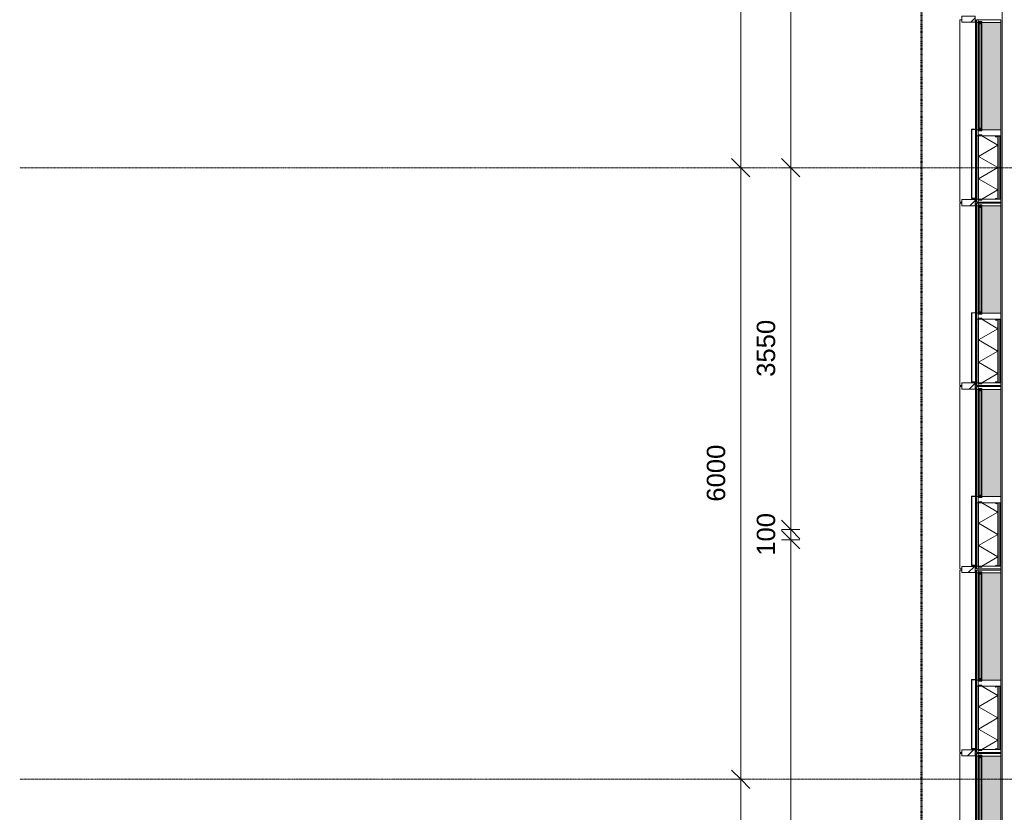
# Model space of a CAD drawing. Header units: millimetres. Extents: x -281 to 121694, y -16481 to 65128.
# Tile 38 of 256: x -281 to 9375, y 15675 to 23452. Entities that reach past the tile are written whole.
import ezdxf

# ---------------------------------------------------------------- set-up
doc = ezdxf.new("R2010")
doc.units = ezdxf.units.MM
doc.linetypes.add('Grid Line', pattern=[12, 6, -2, 2, -2])
doc.linetypes.add('NLRS_Dash-0_6mm_Space-0_6mm_cpz', pattern=[1.2, 0.6, -0.6])
for name, color, linetype, lineweight in [('A--L$01A__Algemeen', 7, 'Continuous', 5), ('A--L$07A__Stramien', 1, 'Continuous', 5), ('A--L21__Buitenwanden', 3, 'Continuous', 5), ('A--L3__Afbouw', 2, 'Continuous', 5), ('A--L82__LosseGebruikersInvent', 1, 'Continuous', 5), ('A--M$01A__Algemeen', 1, 'Continuous', 5), ('A--M$01A__Algemeen-100', 1, 'Continuous', 5)]:
    doc.layers.add(name, color=color, linetype=linetype, lineweight=lineweight)
doc.styles.add('Arial_2', font='arial.ttf', dxfattribs={"height": 180})
doc.dimstyles.new('1_8mm', dxfattribs={"dimscale": 304.8, "dimtxt": 183.646692, "dimasz": 0.590551, "dimexe": 0.295276, "dimexo": 0.0625, "dimgap": 0.328084, "dimtad": 1, "dimdec": 0, "dimzin": 0, "dimdsep": 46, "dimtxsty": 'Arial_2', "dimblk1": 'OBLIQUE', "dimblk2": 'OBLIQUE', "dimsah": 1, "dimcen": 0.09, "dimdle": 0.295276, "dimazin": 0, "dimtfac": 1, "dimtdec": 4, "dimtix": 1, "dimtmove": 0, "dimatfit": 3, "dimfxl": 0.295276, "dimfxlon": 1, "dimtvp": 1, "dimtolj": 1, "dimtzin": 0, "dimarcsym": 2})
pattern_1 = [(315, (-17157.5, 9103), (449.013, 449.013), []), (315, (-17157.5, 8944.25), (898.026, 0), []), (315, (-17157.5, 9261.75), (898.026, 0), [])]
pattern_2 = [(315, (-18957.5, 9103), (449.013, 449.013), []), (315, (-18957.5, 8944.25), (898.026, 0), []), (315, (-18957.5, 9261.75), (898.026, 0), [])]
pattern_3 = [(315, (-20757.5, 9103), (449.013, 449.013), []), (315, (-20757.5, 8944.25), (898.026, 0), []), (315, (-20757.5, 9261.75), (898.026, 0), [])]
pattern_4 = [(315, (-22557.5, 9103), (449.013, 449.013), []), (315, (-22557.5, 8944.25), (898.026, 0), []), (315, (-22557.5, 9261.75), (898.026, 0), [])]

# ---------------------------------------------------------------- blocks, each defined once
blk = doc.blocks.new('NLRS_21_GM_LB_element gevel_gen_cpz - NLRS_21_13_08_elementgevel element_gen_cpz-61903918-L_80_ 14')
at = {"layer": 'A--L$01A__Algemeen'}
h = blk.add_hatch(dxfattribs=at)
h.set_pattern_fill('FP_147', color=256, style=0, pattern_type=2)
h.set_pattern_definition(pattern_1)
h.paths.add_polyline_path([(-895, -17), (-867.5, -17), (-867.5, 0), (-895, 0)])
h.paths.add_polyline_path([(-245, 0), (-245, -17), (-185, -17), (-185, 0), (-239.8, 0)])
h.paths.add_polyline_path([(867.5, 0), (867.5, -17), (895, -17), (895, 0), (872.5, 0)])
for points in [[(-877.5, -52), (-867.5, -51.5), (-867.5, -20), (-245, -20), (-245, -52), (-235, -52), (-235, -17), (-877.5, -17)], [(-185, -237), (867.5, -237), (867.5, -52), (-185, -52)]]:
    blk.add_hatch(color=256, dxfattribs=at).paths.add_polyline_path(points)
h = blk.add_hatch(color=256, dxfattribs=at)
h.paths.add_polyline_path([(-867.5, 0), (-867.5, -17), (-245, -17), (-245, 0), (-860, 0)])
h.paths.add_polyline_path([(-185, -17), (867.5, -17), (867.5, 0), (-185, 0)])
h = blk.add_hatch(dxfattribs=at)
h.set_pattern_fill('FP_147', color=256, style=0, pattern_type=2)
h.set_pattern_definition(pattern_1)
h.paths.add_polyline_path([(-867.5, -205.8), (-867.5, -232), (-865.5, -232), (-865.5, -205.8)])
h.paths.add_polyline_path([(-866.8, -203.3), (-865.1, -204.3), (-856.3, -189.2), (-858.1, -188.2)])
h.paths.add_polyline_path([(-862.5, -237), (-250, -237), (-250, -235), (-862.5, -235)])
h.paths.add_polyline_path([(-256.2, -189.2), (-247.4, -204.3), (-245.7, -203.3), (-254.4, -188.2)])
h.paths.add_polyline_path([(-247, -232), (-245, -232), (-245, -205.8), (-247, -205.8)])
h = blk.add_hatch(dxfattribs=at)
h.set_pattern_fill('FP_146', color=256, style=0, pattern_type=2)
h.set_pattern_definition([(315, (-17157.5, 9103), (42.4264, 42.4264), []), (45, (-17157.5, 9103), (-42.4264, 42.4264), [])])
h.paths.add_polyline_path([(-254.4, -188.2), (-245, -204.3), (-245, -185.7), (-249.9, -186.3)])
for p, q in [((-867.5, 0), (-895, 0)), ((-895, 0), (-895, -17)), ((-867.5, -17), (-867.5, 0)), ((-867.5, 0), (-860, 0)), ((-857, 0), (-245, 0)), ((-185, 0), (-245, 0)), ((-245, 0), (-245, -17)), ((-185, -17), (-185, 0)), ((-185, 0), (-183, 0)), ((-180, 0), (867.5, 0)), ((895, 0), (867.5, 0)), ((867.5, 0), (867.5, -17)), ((895, -17), (895, 0)), ((-877.5, -17), (-895, -17)), ((-895, -17), (-895, -237)), ((-895, -17), (-867.5, -17)), ((-877.5, -52), (-877.5, -17)), ((-867.5, -52), (-877.5, -52)), ((-245, -17), (-867.5, -17)), ((-245, -20), (-867.5, -20)), ((-867.5, -20), (-867.5, -185.7)), ((-245, -20), (-867.5, -20)), ((-867.5, -20), (-867.5, -185.7)), ((-775.6, -210), (-867.5, -50.9)), ((-775.6, -210), (-665.9, -20)), ((-556.2, -210), (-665.9, -20)), ((-556.2, -210), (-446.6, -20)), ((-336.9, -210), (-446.6, -20)), ((-336.9, -210), (-245, -50.9)), ((-245, -17), (-190, -17)), ((-245, -185.7), (-245, -20)), ((-245, -185.7), (-245, -20)), ((-235, -52), (-245, -52)), ((-195, -17), (-235, -17)), ((-235, -17), (-235, -52)), ((-195, -52), (-195, -17)), ((-190, -52), (-195, -52)), ((-185, -237), (-185, -52)), ((867.5, -52), (867.5, -237)), ((872.5, -17), (895, -17)), ((877.5, -52), (872.5, -52)), ((895, -17), (877.5, -17)), ((877.5, -17), (877.5, -52)), ((895, -237), (895, -17)), ((-867.5, -185.7), (-867.5, -204.5)), ((-858.1, -188.2), (-866.8, -203.3)), ((-865.1, -204.3), (-856.3, -189.2)), ((-856.3, -189.2), (-858.1, -188.2)), ((-254.4, -188.2), (-256.2, -189.2)), ((-256.2, -189.2), (-247.4, -204.3)), ((-245.7, -203.3), (-254.4, -188.2)), ((-245, -204.5), (-245, -185.7)), ((-895, -237), (-867.5, -237)), ((-867.5, -204.5), (-867.5, -205.8)), ((-867.5, -204.5), (-867.5, -205.8)), ((-867.5, -205.8), (-867.5, -232)), ((-867.5, -232), (-867.5, -237)), ((-867.5, -237), (-862.5, -237)), ((-865.5, -232), (-865.5, -205.8)), ((-865.5, -210), (-247, -210)), ((-865.5, -210), (-247, -210)), ((-865.5, -222.5), (-247, -222.5)), ((-250, -235), (-862.5, -235)), ((-862.5, -237), (-250, -237)), ((-250, -237), (-245, -237)), ((-247, -205.8), (-247, -232)), ((-245, -205.8), (-245, -204.5)), ((-245, -205.8), (-245, -204.5)), ((-245, -232), (-245, -205.8)), ((-245, -237), (-245, -232)), ((-245, -237), (-185, -237)), ((867.5, -237), (-185, -237)), ((867.5, -237), (895, -237))]:
    blk.add_line(p, q, dxfattribs=at)
for centre, radius, start, end in [((-867.5, -204.5), 18.8, 60, 90), ((-245, -204.5), 18.8, 90, 120), ((-862.5, -205.8), 5, 150, 180), ((-862.5, -232), 5, 180, 270), ((-862.5, -205.8), 3, 150, 180), ((-862.5, -232), 3, 180, 270), ((-862.5, -232), 3, 180, 270), ((-250, -232), 3, 270, 360), ((-250, -232), 3, 270, 0), ((-250, -232), 5, 270, 0), ((-250, -205.8), 3, 0, 30), ((-250, -205.8), 5, 360, 30)]:
    blk.add_arc(centre, radius, start, end, dxfattribs=at)
blk = doc.blocks.new('NLRS_41_GM_LB_vin gevel_gen_cpz - 41_12_XX_vin gevel-61427664-L_80_ 14')
at = {"layer": 'A--L$01A__Algemeen'}
h = blk.add_hatch(dxfattribs=at)
h.set_pattern_fill('FP_148', color=256, style=0, pattern_type=2)
h.set_pattern_definition([(315, (-16257.5, 9103), (449.013, 449.013), []), (315, (-16257.5, 8944.25), (898.026, 0), []), (315, (-16257.5, 9261.75), (898.026, 0), [])])
h.paths.add_polyline_path([(-30, 15), (30, 15), (30, 145), (-30, 145), (-30, 124.2)])
for p, q in [((30, 145), (-30, 145)), ((-30, 145), (-30, 15)), ((30, 15), (30, 145)), ((-30, 15), (30, 15))]:
    blk.add_line(p, q, dxfattribs=at)
blk = doc.blocks.new('NLRS_41_GM_LB_zetwerk gevel_gen_cpz - NLRS_41_12_05_GM_zetwerk gevel_gen_cpz-61903992-L_80_ 14')
at = {"layer": 'A--L$01A__Algemeen'}
for p, q in [((375, 50), (-305, 50)), ((-305, 50), (-305, 0)), ((-305, 0), (-302, 0)), ((-302, 0), (-302, 47)), ((-302, 47), (372, 47)), ((372, 47), (372, 0)), ((372, 0), (375, 0)), ((375, 0), (375, 50))]:
    blk.add_line(p, q, dxfattribs=at)
blk = doc.blocks.new('NLRS_21_GM_LB_element gevel_gen_cpz - NLRS_21_13_08_elementgevel element_gen_cpz-61904211-L_80_ 14')
at = {"layer": 'A--L$01A__Algemeen'}
h = blk.add_hatch(dxfattribs=at)
h.set_pattern_fill('FP_150', color=256, style=0, pattern_type=2)
h.set_pattern_definition(pattern_2)
h.paths.add_polyline_path([(-895, -17), (-867.5, -17), (-867.5, 0), (-895, 0)])
h.paths.add_polyline_path([(-245, 0), (-245, -17), (-185, -17), (-185, 0), (-190, 0)])
h.paths.add_polyline_path([(867.5, 0), (867.5, -17), (895, -17), (895, 0), (872.5, 0)])
for points in [[(-877.5, -52), (-867.5, -51.5), (-867.5, -20), (-245, -20), (-245, -52), (-235, -52), (-235, -17), (-877.5, -17), (-877.5, -20)], [(-185, -237), (867.5, -237), (867.5, -52), (-185, -52)]]:
    blk.add_hatch(color=256, dxfattribs=at).paths.add_polyline_path(points)
h = blk.add_hatch(color=256, dxfattribs=at)
h.paths.add_polyline_path([(-867.5, 0), (-867.5, -17), (-245, -17), (-245, 0), (-860, 0)])
h.paths.add_polyline_path([(-185, 0), (-185, -17), (867.5, -17), (867.5, 0), (-183, 0)])
h = blk.add_hatch(dxfattribs=at)
h.set_pattern_fill('FP_150', color=256, style=0, pattern_type=2)
h.set_pattern_definition(pattern_2)
h.paths.add_polyline_path([(-867.5, -205.8), (-867.5, -232), (-865.5, -232), (-865.5, -205.8)])
h.paths.add_polyline_path([(-866.8, -203.3), (-865.1, -204.3), (-856.3, -189.2), (-858.1, -188.2)])
h.paths.add_polyline_path([(-862.5, -237), (-250, -237), (-250, -235), (-862.5, -235)])
h.paths.add_polyline_path([(-256.2, -189.2), (-247.4, -204.3), (-245.7, -203.3), (-254.4, -188.2)])
h.paths.add_polyline_path([(-247, -205.8), (-247, -232), (-245, -232), (-245, -205.8)])
h = blk.add_hatch(dxfattribs=at)
h.set_pattern_fill('FP_149', color=256, style=0, pattern_type=2)
h.set_pattern_definition([(315, (-18957.5, 9103), (42.4264, 42.4264), []), (45, (-18957.5, 9103), (-42.4264, 42.4264), [])])
h.paths.add_polyline_path([(-254.4, -188.2), (-245, -204.3), (-245, -185.7), (-249.9, -186.3)])
for p, q in [((-867.5, 0), (-895, 0)), ((-895, 0), (-895, -17)), ((-867.5, -17), (-867.5, 0)), ((-867.5, 0), (-860, 0)), ((-857, 0), (-245, 0)), ((-185, 0), (-245, 0)), ((-245, 0), (-245, -17)), ((-185, -17), (-185, 0)), ((-185, 0), (-183, 0)), ((-180, 0), (867.5, 0)), ((895, 0), (867.5, 0)), ((867.5, 0), (867.5, -17)), ((895, -17), (895, 0)), ((-877.5, -17), (-895, -17)), ((-895, -17), (-895, -237)), ((-895, -17), (-867.5, -17)), ((-877.5, -52), (-877.5, -17)), ((-867.5, -52), (-877.5, -52)), ((-245, -17), (-867.5, -17)), ((-245, -20), (-867.5, -20)), ((-867.5, -20), (-867.5, -185.7)), ((-245, -20), (-867.5, -20)), ((-867.5, -20), (-867.5, -185.7)), ((-775.6, -210), (-867.5, -50.9)), ((-775.6, -210), (-665.9, -20)), ((-556.2, -210), (-665.9, -20)), ((-556.2, -210), (-446.6, -20)), ((-336.9, -210), (-446.6, -20)), ((-336.9, -210), (-245, -50.9)), ((-245, -17), (-190, -17)), ((-245, -185.7), (-245, -20)), ((-245, -185.7), (-245, -20)), ((-235, -52), (-245, -52)), ((-195, -17), (-235, -17)), ((-235, -17), (-235, -52)), ((-195, -52), (-195, -17)), ((-190, -52), (-195, -52)), ((-185, -237), (-185, -52)), ((867.5, -52), (867.5, -237)), ((872.5, -17), (895, -17)), ((877.5, -52), (872.5, -52)), ((895, -17), (877.5, -17)), ((877.5, -17), (877.5, -52)), ((895, -237), (895, -17)), ((-867.5, -185.7), (-867.5, -204.5)), ((-858.1, -188.2), (-866.8, -203.3)), ((-865.1, -204.3), (-856.3, -189.2)), ((-856.3, -189.2), (-858.1, -188.2)), ((-254.4, -188.2), (-256.2, -189.2)), ((-256.2, -189.2), (-247.4, -204.3)), ((-245.7, -203.3), (-254.4, -188.2)), ((-245, -204.5), (-245, -185.7)), ((-895, -237), (-867.5, -237)), ((-867.5, -204.5), (-867.5, -205.8)), ((-867.5, -204.5), (-867.5, -205.8)), ((-867.5, -205.8), (-867.5, -232)), ((-867.5, -232), (-867.5, -237)), ((-867.5, -237), (-862.5, -237)), ((-865.5, -232), (-865.5, -205.8)), ((-865.5, -210), (-247, -210)), ((-865.5, -210), (-247, -210)), ((-865.5, -222.5), (-247, -222.5)), ((-250, -235), (-862.5, -235)), ((-862.5, -237), (-250, -237)), ((-250, -237), (-245, -237)), ((-247, -205.8), (-247, -232)), ((-245, -205.8), (-245, -204.5)), ((-245, -205.8), (-245, -204.5)), ((-245, -232), (-245, -205.8)), ((-245, -237), (-245, -232)), ((-245, -237), (-185, -237)), ((867.5, -237), (-185, -237)), ((867.5, -237), (895, -237))]:
    blk.add_line(p, q, dxfattribs=at)
for centre, radius, start, end in [((-867.5, -204.5), 18.8, 60, 90), ((-245, -204.5), 18.8, 90, 120), ((-862.5, -205.8), 5, 150, 180), ((-862.5, -232), 5, 180, 270), ((-862.5, -205.8), 3, 150, 180), ((-862.5, -232), 3, 180, 270), ((-862.5, -232), 3, 180, 270), ((-250, -232), 3, 270, 360), ((-250, -232), 3, 270, 0), ((-250, -232), 5, 270, 0), ((-250, -205.8), 3, 0, 30), ((-250, -205.8), 5, 360, 30)]:
    blk.add_arc(centre, radius, start, end, dxfattribs=at)
blk = doc.blocks.new('NLRS_41_GM_LB_vin gevel_gen_cpz - 41_12_XX_vin gevel-V170-L_80_ 14')
at = {"layer": 'A--L$01A__Algemeen'}
h = blk.add_hatch(dxfattribs=at)
h.set_pattern_fill('FP_151', color=256, style=0, pattern_type=2)
h.set_pattern_definition([(315, (-18057.5, 9103), (449.013, 449.013), []), (315, (-18057.5, 8944.25), (898.026, 0), []), (315, (-18057.5, 9261.75), (898.026, 0), [])])
h.paths.add_polyline_path([(-30, 15), (30, 15), (30, 145), (-30, 145), (-30, 124.2)])
for p, q in [((30, 145), (-30, 145)), ((-30, 145), (-30, 15)), ((30, 15), (30, 145)), ((-30, 15), (30, 15))]:
    blk.add_line(p, q, dxfattribs=at)
blk = doc.blocks.new('NLRS_21_GM_LB_element gevel_gen_cpz - NLRS_21_13_08_elementgevel element_gen_cpz-V171-L_80_ 14')
at = {"layer": 'A--L$01A__Algemeen'}
h = blk.add_hatch(dxfattribs=at)
h.set_pattern_fill('FP_153', color=256, style=0, pattern_type=2)
h.set_pattern_definition(pattern_3)
h.paths.add_polyline_path([(-895, -17), (-867.5, -17), (-867.5, 0), (-895, 0)])
h.paths.add_polyline_path([(-245, 0), (-245, -17), (-185, -17), (-185, 0), (-233.6, 0)])
h.paths.add_polyline_path([(867.5, 0), (867.5, -17), (895, -17), (895, 0), (872.5, 0)])
for points in [[(-877.5, -52), (-867.5, -51.5), (-867.5, -20), (-245, -20), (-245, -52), (-235, -52), (-235, -17), (-877.5, -17)], [(-185, -237), (867.5, -237), (867.5, -52), (-185, -52)]]:
    blk.add_hatch(color=256, dxfattribs=at).paths.add_polyline_path(points)
h = blk.add_hatch(color=256, dxfattribs=at)
h.paths.add_polyline_path([(-867.5, 0), (-867.5, -17), (-245, -17), (-245, 0), (-860, 0)])
h.paths.add_polyline_path([(-185, -17), (867.5, -17), (867.5, 0), (-185, 0)])
h = blk.add_hatch(dxfattribs=at)
h.set_pattern_fill('FP_152', color=256, style=0, pattern_type=2)
h.set_pattern_definition([(315, (-20757.5, 9103), (42.4264, 42.4264), []), (45, (-20757.5, 9103), (-42.4264, 42.4264), [])])
h.paths.add_polyline_path([(-867.5, -185.7), (-866.8, -203.3), (-858.1, -188.2), (-866.8, -185.7)])
h = blk.add_hatch(dxfattribs=at)
h.set_pattern_fill('FP_153', color=256, style=0, pattern_type=2)
h.set_pattern_definition(pattern_3)
h.paths.add_polyline_path([(-867.5, -205.8), (-867.5, -232), (-865.5, -232), (-865.5, -205.8)])
h.paths.add_polyline_path([(-866.8, -203.3), (-865.1, -204.3), (-856.3, -189.2), (-858.1, -188.2)])
h.paths.add_polyline_path([(-862.5, -237), (-250, -237), (-250, -235), (-862.5, -235)])
h.paths.add_polyline_path([(-256.2, -189.2), (-247.4, -204.3), (-245.7, -203.3), (-254.4, -188.2)])
h.paths.add_polyline_path([(-247, -205.8), (-247, -232), (-245, -232), (-245, -205.8)])
for p, q in [((-867.5, 0), (-895, 0)), ((-895, 0), (-895, -17)), ((-867.5, -17), (-867.5, 0)), ((-867.5, 0), (-860, 0)), ((-857, 0), (-245, 0)), ((-185, 0), (-245, 0)), ((-245, 0), (-245, -17)), ((-185, -17), (-185, 0)), ((-185, 0), (-183, 0)), ((-180, 0), (867.5, 0)), ((895, 0), (867.5, 0)), ((867.5, 0), (867.5, -17)), ((895, -17), (895, 0)), ((-877.5, -17), (-895, -17)), ((-895, -17), (-895, -237)), ((-895, -17), (-867.5, -17)), ((-877.5, -52), (-877.5, -17)), ((-867.5, -52), (-877.5, -52)), ((-245, -17), (-867.5, -17)), ((-245, -20), (-867.5, -20)), ((-867.5, -20), (-867.5, -185.7)), ((-245, -20), (-867.5, -20)), ((-867.5, -20), (-867.5, -185.7)), ((-775.6, -210), (-867.5, -50.9)), ((-775.6, -210), (-665.9, -20)), ((-556.2, -210), (-665.9, -20)), ((-556.2, -210), (-446.6, -20)), ((-336.9, -210), (-446.6, -20)), ((-336.9, -210), (-245, -50.9)), ((-245, -17), (-190, -17)), ((-245, -185.7), (-245, -20)), ((-245, -185.7), (-245, -20)), ((-235, -52), (-245, -52)), ((-195, -17), (-235, -17)), ((-235, -17), (-235, -52)), ((-195, -52), (-195, -17)), ((-190, -52), (-195, -52)), ((-185, -237), (-185, -52)), ((867.5, -52), (867.5, -237)), ((872.5, -17), (895, -17)), ((877.5, -52), (872.5, -52)), ((895, -17), (877.5, -17)), ((877.5, -17), (877.5, -52)), ((895, -237), (895, -17)), ((-867.5, -185.7), (-867.5, -204.5)), ((-858.1, -188.2), (-866.8, -203.3)), ((-865.1, -204.3), (-856.3, -189.2)), ((-856.3, -189.2), (-858.1, -188.2)), ((-254.4, -188.2), (-256.2, -189.2)), ((-256.2, -189.2), (-247.4, -204.3)), ((-245.7, -203.3), (-254.4, -188.2)), ((-245, -204.5), (-245, -185.7)), ((-895, -237), (-867.5, -237)), ((-867.5, -204.5), (-867.5, -205.8)), ((-867.5, -204.5), (-867.5, -205.8)), ((-867.5, -205.8), (-867.5, -232)), ((-867.5, -232), (-867.5, -237)), ((-867.5, -237), (-862.5, -237)), ((-865.5, -232), (-865.5, -205.8)), ((-865.5, -210), (-247, -210)), ((-865.5, -210), (-247, -210)), ((-865.5, -222.5), (-247, -222.5)), ((-250, -235), (-862.5, -235)), ((-862.5, -237), (-250, -237)), ((-250, -237), (-245, -237)), ((-247, -205.8), (-247, -232)), ((-245, -205.8), (-245, -204.5)), ((-245, -205.8), (-245, -204.5)), ((-245, -232), (-245, -205.8)), ((-245, -237), (-245, -232)), ((-245, -237), (-185, -237)), ((867.5, -237), (-185, -237)), ((867.5, -237), (895, -237))]:
    blk.add_line(p, q, dxfattribs=at)
for centre, radius, start, end in [((-867.5, -204.5), 18.8, 60, 90), ((-245, -204.5), 18.8, 90, 120), ((-862.5, -205.8), 5, 150, 180), ((-862.5, -232), 5, 180, 270), ((-862.5, -205.8), 3, 150, 180), ((-862.5, -232), 3, 180, 270), ((-862.5, -232), 3, 180, 270), ((-250, -232), 3, 270, 360), ((-250, -232), 3, 270, 0), ((-250, -232), 5, 270, 0), ((-250, -205.8), 3, 0, 30), ((-250, -205.8), 5, 360, 30)]:
    blk.add_arc(centre, radius, start, end, dxfattribs=at)
blk = doc.blocks.new('NLRS_41_GM_LB_vin gevel_gen_cpz - 41_12_XX_vin gevel-V172-L_80_ 14')
at = {"layer": 'A--L$01A__Algemeen'}
h = blk.add_hatch(dxfattribs=at)
h.set_pattern_fill('FP_154', color=256, style=0, pattern_type=2)
h.set_pattern_definition([(315, (-19857.5, 9103), (449.013, 449.013), []), (315, (-19857.5, 8944.25), (898.026, 0), []), (315, (-19857.5, 9261.75), (898.026, 0), [])])
h.paths.add_polyline_path([(-30, 145), (-30, 15), (30, 15), (30, 145)])
for p, q in [((30, 145), (-30, 145)), ((-30, 145), (-30, 15)), ((30, 15), (30, 145)), ((-30, 15), (30, 15))]:
    blk.add_line(p, q, dxfattribs=at)
blk = doc.blocks.new('NLRS_21_GM_LB_element gevel_gen_cpz - NLRS_21_13_08_elementgevel element_gen_cpz-V173-L_80_ 14')
at = {"layer": 'A--L$01A__Algemeen'}
h = blk.add_hatch(dxfattribs=at)
h.set_pattern_fill('FP_156', color=256, style=0, pattern_type=2)
h.set_pattern_definition(pattern_4)
h.paths.add_polyline_path([(-895, -17), (-867.5, -17), (-867.5, 0), (-895, 0)])
h.paths.add_polyline_path([(-245, 0), (-245, -17), (-185, -17), (-185, 0), (-190, 0)])
h.paths.add_polyline_path([(867.5, 0), (867.5, -17), (895, -17), (895, 0), (872.5, 0)])
for points in [[(-877.5, -52), (-867.5, -51.5), (-867.5, -20), (-245, -20), (-245, -52), (-235, -52), (-235, -17), (-877.5, -17), (-877.5, -20)], [(-185, -237), (867.5, -237), (867.5, -52), (-185, -52)]]:
    blk.add_hatch(color=256, dxfattribs=at).paths.add_polyline_path(points)
h = blk.add_hatch(color=256, dxfattribs=at)
h.paths.add_polyline_path([(-867.5, 0), (-867.5, -17), (-245, -17), (-245, 0), (-860, 0)])
h.paths.add_polyline_path([(-185, 0), (-185, -17), (867.5, -17), (867.5, 0), (-183, 0)])
h = blk.add_hatch(dxfattribs=at)
h.set_pattern_fill('FP_155', color=256, style=0, pattern_type=2)
h.set_pattern_definition([(315, (-22557.5, 9103), (42.4264, 42.4264), []), (45, (-22557.5, 9103), (-42.4264, 42.4264), [])])
h.paths.add_polyline_path([(-867.5, -185.7), (-866.8, -203.3), (-858.1, -188.2), (-866.8, -185.7)])
h = blk.add_hatch(dxfattribs=at)
h.set_pattern_fill('FP_156', color=256, style=0, pattern_type=2)
h.set_pattern_definition(pattern_4)
h.paths.add_polyline_path([(-867.5, -205.8), (-867.5, -232), (-865.5, -232), (-865.5, -205.8)])
h.paths.add_polyline_path([(-866.8, -203.3), (-865.1, -204.3), (-856.3, -189.2), (-858.1, -188.2)])
h.paths.add_polyline_path([(-862.5, -237), (-250, -237), (-250, -235), (-862.5, -235)])
h.paths.add_polyline_path([(-256.2, -189.2), (-247.4, -204.3), (-245.7, -203.3), (-254.4, -188.2)])
h.paths.add_polyline_path([(-247, -232), (-245, -232), (-245, -205.8), (-247, -205.8)])
for p, q in [((-867.5, 0), (-895, 0)), ((-895, 0), (-895, -17)), ((-867.5, -17), (-867.5, 0)), ((-867.5, 0), (-860, 0)), ((-857, 0), (-245, 0)), ((-185, 0), (-245, 0)), ((-245, 0), (-245, -17)), ((-185, -17), (-185, 0)), ((-185, 0), (-183, 0)), ((-180, 0), (867.5, 0)), ((895, 0), (867.5, 0)), ((867.5, 0), (867.5, -17)), ((895, -17), (895, 0)), ((-877.5, -17), (-895, -17)), ((-895, -17), (-895, -237)), ((-895, -17), (-867.5, -17)), ((-877.5, -52), (-877.5, -17)), ((-867.5, -52), (-877.5, -52)), ((-245, -17), (-867.5, -17)), ((-245, -20), (-867.5, -20)), ((-867.5, -20), (-867.5, -185.7)), ((-245, -20), (-867.5, -20)), ((-867.5, -20), (-867.5, -185.7)), ((-775.6, -210), (-867.5, -50.9)), ((-775.6, -210), (-665.9, -20)), ((-556.2, -210), (-665.9, -20)), ((-556.2, -210), (-446.6, -20)), ((-336.9, -210), (-446.6, -20)), ((-336.9, -210), (-245, -50.9)), ((-245, -17), (-190, -17)), ((-245, -185.7), (-245, -20)), ((-245, -185.7), (-245, -20)), ((-235, -52), (-245, -52)), ((-195, -17), (-235, -17)), ((-235, -17), (-235, -52)), ((-195, -52), (-195, -17)), ((-190, -52), (-195, -52)), ((-185, -237), (-185, -52)), ((867.5, -52), (867.5, -237)), ((872.5, -17), (895, -17)), ((877.5, -52), (872.5, -52)), ((895, -17), (877.5, -17)), ((877.5, -17), (877.5, -52)), ((895, -237), (895, -17)), ((-867.5, -185.7), (-867.5, -204.5)), ((-858.1, -188.2), (-866.8, -203.3)), ((-865.1, -204.3), (-856.3, -189.2)), ((-856.3, -189.2), (-858.1, -188.2)), ((-254.4, -188.2), (-256.2, -189.2)), ((-256.2, -189.2), (-247.4, -204.3)), ((-245.7, -203.3), (-254.4, -188.2)), ((-245, -204.5), (-245, -185.7)), ((-895, -237), (-867.5, -237)), ((-867.5, -204.5), (-867.5, -205.8)), ((-867.5, -204.5), (-867.5, -205.8)), ((-867.5, -205.8), (-867.5, -232)), ((-867.5, -232), (-867.5, -237)), ((-867.5, -237), (-862.5, -237)), ((-865.5, -232), (-865.5, -205.8)), ((-865.5, -210), (-247, -210)), ((-865.5, -210), (-247, -210)), ((-865.5, -222.5), (-247, -222.5)), ((-250, -235), (-862.5, -235)), ((-862.5, -237), (-250, -237)), ((-250, -237), (-245, -237)), ((-247, -205.8), (-247, -232)), ((-245, -205.8), (-245, -204.5)), ((-245, -205.8), (-245, -204.5)), ((-245, -232), (-245, -205.8)), ((-245, -237), (-245, -232)), ((-245, -237), (-185, -237)), ((867.5, -237), (-185, -237)), ((867.5, -237), (895, -237))]:
    blk.add_line(p, q, dxfattribs=at)
for centre, radius, start, end in [((-867.5, -204.5), 18.8, 60, 90), ((-245, -204.5), 18.8, 90, 120), ((-862.5, -205.8), 5, 150, 180), ((-862.5, -232), 5, 180, 270), ((-862.5, -205.8), 3, 150, 180), ((-862.5, -232), 3, 180, 270), ((-862.5, -232), 3, 180, 270), ((-250, -232), 3, 270, 360), ((-250, -232), 3, 270, 0), ((-250, -232), 5, 270, 0), ((-250, -205.8), 3, 0, 30), ((-250, -205.8), 5, 360, 30)]:
    blk.add_arc(centre, radius, start, end, dxfattribs=at)
blk = doc.blocks.new('NLRS_41_GM_LB_vin gevel_gen_cpz - 41_12_XX_vin gevel-V174-L_80_ 14')
at = {"layer": 'A--L$01A__Algemeen'}
h = blk.add_hatch(dxfattribs=at)
h.set_pattern_fill('FP_157', color=256, style=0, pattern_type=2)
h.set_pattern_definition([(315, (-21657.5, 9103), (449.013, 449.013), []), (315, (-21657.5, 8944.25), (898.026, 0), []), (315, (-21657.5, 9261.75), (898.026, 0), [])])
h.paths.add_polyline_path([(-30, 145), (-30, 15), (30, 15), (30, 145)])
for p, q in [((30, 145), (-30, 145)), ((-30, 145), (-30, 15)), ((30, 15), (30, 145)), ((-30, 15), (30, 15))]:
    blk.add_line(p, q, dxfattribs=at)
blk = doc.blocks.new('NLRS_41_GM_LB_vin gevel_gen_cpz - 41_12_XX_vin gevel-V176-L_80_ 14')
at = {"layer": 'A--L$01A__Algemeen'}
h = blk.add_hatch(dxfattribs=at)
h.set_pattern_fill('FP_159', color=256, style=0, pattern_type=2)
h.set_pattern_definition([(315, (-23457.5, 9103), (449.013, 449.013), []), (315, (-23457.5, 8944.25), (898.026, 0), []), (315, (-23457.5, 9261.75), (898.026, 0), [])])
h.paths.add_polyline_path([(-30, 145), (-30, 15), (30, 15), (30, 145)])
for p, q in [((30, 145), (-30, 145)), ((-30, 145), (-30, 15)), ((30, 15), (30, 145)), ((-30, 15), (30, 15))]:
    blk.add_line(p, q, dxfattribs=at)
blk = doc.blocks.new('NLRS_21_GM_LB_element gevel_gen_cpz - NLRS_21_13_08_elementgevel element_gen_cpz-V210-L_80_ 14')
at = {"layer": 'A--L$01A__Algemeen'}
for points in [[(-877.5, -52), (-867.5, -51.5), (-867.5, -20), (-245, -20), (-245, -52), (-235, -52), (-235, -17), (-877.5, -17), (-877.5, -20)], [(-185, -237), (867.5, -237), (867.5, -52), (-185, -52)]]:
    blk.add_hatch(color=256, dxfattribs=at).paths.add_polyline_path(points)
h = blk.add_hatch(color=256, dxfattribs=at)
h.paths.add_polyline_path([(-867.5, 0), (-867.5, -17), (-245, -17), (-245, 0), (-860, 0)])
h.paths.add_polyline_path([(-185, 0), (-185, -17), (867.5, -17), (867.5, 0), (-183, 0)])
h = blk.add_hatch(dxfattribs=at)
h.set_pattern_fill('FP_207', color=256, style=0, pattern_type=2)
h.set_pattern_definition([(315, (-15357.5, 9103), (449.013, 449.013), []), (315, (-15357.5, 8944.25), (898.026, 0), []), (315, (-15357.5, 9261.75), (898.026, 0), [])])
h.paths.add_polyline_path([(-867.5, -205.8), (-867.5, -232), (-865.5, -232), (-865.5, -205.8)])
h.paths.add_polyline_path([(-866.8, -203.3), (-865.1, -204.3), (-856.3, -189.2), (-858.1, -188.2)])
h.paths.add_polyline_path([(-862.5, -237), (-250, -237), (-250, -235), (-862.5, -235)])
h.paths.add_polyline_path([(-256.2, -189.2), (-247.4, -204.3), (-245.7, -203.3), (-254.4, -188.2)])
h.paths.add_polyline_path([(-247, -232), (-245, -232), (-245, -205.8), (-247, -205.8)])
for p, q in [((-867.5, 0), (-895, 0)), ((-895, 0), (-895, -17)), ((-867.5, -17), (-867.5, 0)), ((-867.5, 0), (-860, 0)), ((-857, 0), (-245, 0)), ((-185, 0), (-245, 0)), ((-245, 0), (-245, -17)), ((-185, -17), (-185, 0)), ((-185, 0), (-183, 0)), ((-180, 0), (867.5, 0)), ((895, 0), (867.5, 0)), ((867.5, 0), (867.5, -17)), ((895, -17), (895, 0)), ((-877.5, -17), (-895, -17)), ((-895, -17), (-895, -237)), ((-895, -17), (-867.5, -17)), ((-877.5, -52), (-877.5, -17)), ((-867.5, -52), (-877.5, -52)), ((-245, -17), (-867.5, -17)), ((-245, -20), (-867.5, -20)), ((-867.5, -20), (-867.5, -185.7)), ((-245, -20), (-867.5, -20)), ((-867.5, -20), (-867.5, -185.7)), ((-775.6, -210), (-867.5, -50.9)), ((-775.6, -210), (-665.9, -20)), ((-556.2, -210), (-665.9, -20)), ((-556.2, -210), (-446.6, -20)), ((-336.9, -210), (-446.6, -20)), ((-336.9, -210), (-245, -50.9)), ((-245, -17), (-190, -17)), ((-245, -185.7), (-245, -20)), ((-245, -185.7), (-245, -20)), ((-235, -52), (-245, -52)), ((-195, -17), (-235, -17)), ((-235, -17), (-235, -52)), ((-195, -52), (-195, -17)), ((-190, -52), (-195, -52)), ((-185, -237), (-185, -52)), ((867.5, -52), (867.5, -237)), ((872.5, -17), (895, -17)), ((877.5, -52), (872.5, -52)), ((895, -17), (877.5, -17)), ((877.5, -17), (877.5, -52)), ((895, -237), (895, -17)), ((-867.5, -185.7), (-867.5, -204.5)), ((-858.1, -188.2), (-866.8, -203.3)), ((-865.1, -204.3), (-856.3, -189.2)), ((-856.3, -189.2), (-858.1, -188.2)), ((-254.4, -188.2), (-256.2, -189.2)), ((-256.2, -189.2), (-247.4, -204.3)), ((-245.7, -203.3), (-254.4, -188.2)), ((-245, -204.5), (-245, -185.7)), ((-895, -237), (-867.5, -237)), ((-867.5, -204.5), (-867.5, -205.8)), ((-867.5, -204.5), (-867.5, -205.8)), ((-867.5, -205.8), (-867.5, -232)), ((-867.5, -232), (-867.5, -237)), ((-867.5, -237), (-862.5, -237)), ((-865.5, -232), (-865.5, -205.8)), ((-865.5, -210), (-247, -210)), ((-865.5, -210), (-247, -210)), ((-865.5, -222.5), (-247, -222.5)), ((-250, -235), (-862.5, -235)), ((-862.5, -237), (-250, -237)), ((-250, -237), (-245, -237)), ((-247, -205.8), (-247, -232)), ((-245, -205.8), (-245, -204.5)), ((-245, -205.8), (-245, -204.5)), ((-245, -232), (-245, -205.8)), ((-245, -237), (-245, -232)), ((-245, -237), (-185, -237)), ((867.5, -237), (-185, -237)), ((867.5, -237), (895, -237))]:
    blk.add_line(p, q, dxfattribs=at)
for centre, radius, start, end in [((-867.5, -204.5), 18.8, 60, 90), ((-245, -204.5), 18.8, 90, 120), ((-862.5, -205.8), 5, 150, 180), ((-862.5, -232), 5, 180, 270), ((-862.5, -205.8), 3, 150, 180), ((-862.5, -232), 3, 180, 270), ((-862.5, -232), 3, 180, 270), ((-250, -232), 3, 270, 360), ((-250, -232), 3, 270, 0), ((-250, -232), 5, 270, 0), ((-250, -205.8), 3, 0, 30), ((-250, -205.8), 5, 360, 30)]:
    blk.add_arc(centre, radius, start, end, dxfattribs=at)
blk = doc.blocks.new('CSWK_double-triple glass panel - CSWK_double-triple glass panel-55889924-L_80_ 14')
at = {"layer": 'A--L$01A__Algemeen'}
for points in [[(-531.25, 100), (-531.25, 92), (531.25, 92), (531.25, 100), (-519.57, 100)], [(-531.25, 73), (-531.25, 65), (531.25, 65), (531.25, 73), (-519.57, 73)]]:
    blk.add_hatch(color=256, dxfattribs=at).paths.add_polyline_path(points)
at = {"layer": 'A--L82__LosseGebruikersInvent'}
blk.add_hatch(color=256, dxfattribs=at).paths.add_polyline_path([(-536.25, 100), (-536.25, 65), (-531.25, 65), (-531.25, 73), (531.25, 73), (531.25, 65), (536.25, 65), (536.25, 100), (531.25, 100), (531.25, 92), (-531.25, 92), (-531.25, 100)])
at = {"layer": 'A--L$01A__Algemeen'}
for p, q in [((531.25, 100), (-531.25, 100)), ((-531.25, 100), (-531.25, 92)), ((531.25, 92), (531.25, 100)), ((-531.25, 92), (531.25, 92)), ((-531.25, 92), (-512.25, 92)), ((-531.25, 73), (-531.25, 92)), ((-531.25, 92), (-512.25, 73)), ((-512.25, 92), (-531.25, 73)), ((531.25, 73), (-531.25, 73)), ((-531.25, 73), (-531.25, 65)), ((-512.25, 73), (-531.25, 73)), ((-531.25, 65), (531.25, 65)), ((-512.25, 92), (-512.25, 73)), ((512.25, 92), (531.25, 92)), ((512.25, 73), (512.25, 92)), ((512.25, 92), (531.25, 73)), ((531.25, 92), (512.25, 73)), ((531.25, 73), (512.25, 73)), ((531.25, 92), (531.25, 73)), ((531.25, 65), (531.25, 73))]:
    blk.add_line(p, q, dxfattribs=at)
blk = doc.blocks.new('Rectangular Mullion - gevelband kader-V286-L_80_ 14')
at = {"layer": 'A--L3__Afbouw'}
for p, q in [((8939.9, 12652.5), (8958, 12652.5)), ((8939.9, 10862.5), (8939.9, 12652.5)), ((9088, 12652.5), (9092.9, 12652.5)), ((9092.9, 12652.5), (9092.9, 11577.5)), ((9092.9, 11574.5), (9092.9, 10900.5)), ((8958, 10862.5), (8939.9, 10862.5)), ((9092.9, 10862.5), (9088, 10862.5)), ((9092.9, 10897.5), (9092.9, 10862.5))]:
    blk.add_line(p, q, dxfattribs=at)
blk = doc.blocks.new('DIMBLOCK3-L_80_ 14')
at = {"layer": 'A--M$01A__Algemeen-100'}
for p, q in [((6791, 16000), (6701, 16090)), ((6791, 16000), (6701, 16000)), ((6791, 10000), (6791, 16000)), ((6791, 16000), (6881, 15910)), ((6791, 16000), (6881, 16000)), ((6791, 10000), (6701, 10090)), ((6791, 10000), (6701, 10000)), ((6791, 10000), (6881, 9910)), ((6791, 10000), (6881, 10000))]:
    blk.add_line(p, q, dxfattribs=at)
at = {"layer": 'A--M$01A__Algemeen-100', "color": 0, "insert": (6457.3, 12723.1), "char_height": 180, "width": 664.518, "attachment_point": 1, "rotation": 90, "line_spacing_factor": 0.941778, "style": 'Arial_2'}
blk.add_mtext('6000', dxfattribs=at)
blk = doc.blocks.new('_Oblique')
at = {"color": 0, "linetype": 'ByBlock', "lineweight": -2}
blk.add_line((-0.5, -0.5), (0.5, 0.5), dxfattribs=at)
blk = doc.blocks.new('DIMBLOCK4-L_80_ 14')
at = {"layer": 'A--M$01A__Algemeen-100'}
for p, q in [((6791, 22000), (6701, 22090)), ((6791, 22000), (6701, 22000)), ((6791, 16000), (6791, 22000)), ((6791, 22000), (6881, 21910)), ((6791, 22000), (6881, 22000)), ((6791, 16000), (6701, 16090)), ((6791, 16000), (6701, 16000)), ((6791, 16000), (6881, 15910)), ((6791, 16000), (6881, 16000))]:
    blk.add_line(p, q, dxfattribs=at)
at = {"layer": 'A--M$01A__Algemeen-100', "color": 0, "insert": (6457.3, 18723.1), "char_height": 180, "width": 664.518, "attachment_point": 1, "rotation": 90, "line_spacing_factor": 0.941778, "style": 'Arial_2'}
blk.add_mtext('6000', dxfattribs=at)
blk = doc.blocks.new('DIMBLOCK5-L_80_ 14')
at = {"layer": 'A--M$01A__Algemeen-100'}
for p, q in [((6791, 29200), (6701, 29290)), ((6791, 29200), (6701, 29200)), ((6791, 22000), (6791, 29200)), ((6791, 29200), (6881, 29110)), ((6791, 29200), (6881, 29200)), ((6791, 22000), (6701, 22090)), ((6791, 22000), (6701, 22000)), ((6791, 22000), (6881, 21910)), ((6791, 22000), (6881, 22000))]:
    blk.add_line(p, q, dxfattribs=at)
at = {"layer": 'A--M$01A__Algemeen-100', "color": 0, "insert": (6457.3, 25323.1), "char_height": 180, "width": 664.518, "attachment_point": 1, "rotation": 90, "line_spacing_factor": 0.941778, "style": 'Arial_2'}
blk.add_mtext('7200', dxfattribs=at)
blk = doc.blocks.new('DIMBLOCK26-L_80_ 14')
at = {"layer": 'A--M$01A__Algemeen-100'}
for p, q in [((7281, 18350), (7191, 18440)), ((7281, 18350), (7191, 18350)), ((7281, 10000), (7281, 18350)), ((7281, 18350), (7371, 18260)), ((7281, 18350), (7371, 18350)), ((7281, 10000), (7191, 10090)), ((7281, 10000), (7191, 10000)), ((7281, 10000), (7371, 9910)), ((7281, 10000), (7371, 10000))]:
    blk.add_line(p, q, dxfattribs=at)
at = {"layer": 'A--M$01A__Algemeen-100', "color": 0, "insert": (6947.3, 13898.1), "char_height": 180, "width": 664.518, "attachment_point": 1, "rotation": 90, "line_spacing_factor": 0.941778, "style": 'Arial_2'}
blk.add_mtext('8350', dxfattribs=at)
blk = doc.blocks.new('DIMBLOCK27-L_80_ 14')
at = {"layer": 'A--M$01A__Algemeen-100'}
for p, q in [((7281, 18450), (7191, 18540)), ((7281, 18450), (7191, 18450)), ((7281, 18350), (7281, 18450)), ((7281, 18450), (7371, 18360)), ((7281, 18450), (7371, 18450)), ((7281, 18350), (7191, 18440)), ((7281, 18350), (7191, 18350)), ((7281, 18350), (7371, 18260)), ((7281, 18350), (7371, 18350))]:
    blk.add_line(p, q, dxfattribs=at)
at = {"layer": 'A--M$01A__Algemeen-100', "color": 0, "insert": (6947.3, 18192.3), "char_height": 180, "width": 498.389, "attachment_point": 1, "rotation": 90, "line_spacing_factor": 0.941778, "style": 'Arial_2'}
blk.add_mtext('100', dxfattribs=at)
blk = doc.blocks.new('DIMBLOCK28-L_80_ 14')
at = {"layer": 'A--M$01A__Algemeen-100'}
for p, q in [((7281, 22000), (7191, 22090)), ((7281, 22000), (7191, 22000)), ((7281, 18450), (7281, 22000)), ((7281, 22000), (7371, 21910)), ((7281, 22000), (7371, 22000)), ((7281, 18450), (7191, 18540)), ((7281, 18450), (7191, 18450)), ((7281, 18450), (7371, 18360)), ((7281, 18450), (7371, 18450))]:
    blk.add_line(p, q, dxfattribs=at)
at = {"layer": 'A--M$01A__Algemeen-100', "color": 0, "insert": (6947.3, 19948.1), "char_height": 180, "width": 664.518, "attachment_point": 1, "rotation": 90, "line_spacing_factor": 0.941778, "style": 'Arial_2'}
blk.add_mtext('3550', dxfattribs=at)
blk = doc.blocks.new('DIMBLOCK29-L_80_ 14')
at = {"layer": 'A--M$01A__Algemeen-100'}
for p, q in [((7281, 29150), (7191, 29240)), ((7281, 29150), (7191, 29150)), ((7281, 22000), (7281, 29150)), ((7281, 29150), (7371, 29060)), ((7281, 29150), (7371, 29150)), ((7281, 22000), (7191, 22090)), ((7281, 22000), (7191, 22000)), ((7281, 22000), (7371, 21910)), ((7281, 22000), (7371, 22000))]:
    blk.add_line(p, q, dxfattribs=at)
at = {"layer": 'A--M$01A__Algemeen-100', "color": 0, "insert": (6947.3, 25298.1), "char_height": 180, "width": 664.518, "attachment_point": 1, "rotation": 90, "line_spacing_factor": 0.941778, "style": 'Arial_2'}
blk.add_mtext('7150', dxfattribs=at)

msp = doc.modelspace()

# ---------------------------------------------------------------- linework, layer by layer
at = {"layer": 'A--L$01A__Algemeen', "linetype": 'NLRS_Dash-0_6mm_Space-0_6mm_cpz', "lineweight": 50}
msp.add_line((8564.5, 57434.1), (8564.5, 7847.6), dxfattribs=at)
at = {"layer": 'A--L$07A__Stramien', "linetype": 'Grid Line'}
for p, q in [((100373, 22000), (-281.1, 22000)), ((100373, 16000), (-281.1, 16000))]:
    msp.add_line(p, q, dxfattribs=at)
at = {"layer": 'A--L21__Buitenwanden'}
for p, q in [((9355, 56545), (9355, 9055)), ((9340, 22372.5), (9340, 23425)), ((9340, 21652.5), (9340, 21662.5)), ((9340, 20572.5), (9340, 21625)), ((9340, 19852.5), (9340, 19862.5)), ((9340, 18772.5), (9340, 19825)), ((9340, 18052.5), (9340, 18062.5)), ((9340, 16972.5), (9340, 18025)), ((9340, 16252.5), (9340, 16262.5)), ((9340, 15172.5), (9340, 16225))]:
    msp.add_line(p, q, dxfattribs=at)

# ---------------------------------------------------------------- block references
at = {"layer": 'A--L$01A__Algemeen', "rotation": 89.99999999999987}
for name, p in [('NLRS_41_GM_LB_vin gevel_gen_cpz - 41_12_XX_vin gevel-V176-L_80_ 14', (9103, 23457.5)), ('NLRS_21_GM_LB_element gevel_gen_cpz - NLRS_21_13_08_elementgevel element_gen_cpz-V173-L_80_ 14', (9103, 22557.5)), ('CSWK_double-triple glass panel - CSWK_double-triple glass panel-55889924-L_80_ 14', (9220, 22898.8)), ('NLRS_41_GM_LB_zetwerk gevel_gen_cpz - NLRS_41_12_05_GM_zetwerk gevel_gen_cpz-61903992-L_80_ 14', (9103, 22002.5)), ('NLRS_41_GM_LB_vin gevel_gen_cpz - 41_12_XX_vin gevel-V174-L_80_ 14', (9103, 21657.5)), ('NLRS_21_GM_LB_element gevel_gen_cpz - NLRS_21_13_08_elementgevel element_gen_cpz-V171-L_80_ 14', (9103, 20757.5)), ('CSWK_double-triple glass panel - CSWK_double-triple glass panel-55889924-L_80_ 14', (9220, 21098.8)), ('NLRS_41_GM_LB_zetwerk gevel_gen_cpz - NLRS_41_12_05_GM_zetwerk gevel_gen_cpz-61903992-L_80_ 14', (9103, 20202.5)), ('NLRS_41_GM_LB_vin gevel_gen_cpz - 41_12_XX_vin gevel-V172-L_80_ 14', (9103, 19857.5)), ('NLRS_21_GM_LB_element gevel_gen_cpz - NLRS_21_13_08_elementgevel element_gen_cpz-61904211-L_80_ 14', (9103, 18957.5)), ('CSWK_double-triple glass panel - CSWK_double-triple glass panel-55889924-L_80_ 14', (9220, 19298.8)), ('NLRS_41_GM_LB_zetwerk gevel_gen_cpz - NLRS_41_12_05_GM_zetwerk gevel_gen_cpz-61903992-L_80_ 14', (9103, 18402.5)), ('NLRS_41_GM_LB_vin gevel_gen_cpz - 41_12_XX_vin gevel-V170-L_80_ 14', (9103, 18057.5)), ('NLRS_21_GM_LB_element gevel_gen_cpz - NLRS_21_13_08_elementgevel element_gen_cpz-61903918-L_80_ 14', (9103, 17157.5)), ('CSWK_double-triple glass panel - CSWK_double-triple glass panel-55889924-L_80_ 14', (9220, 17498.8)), ('NLRS_41_GM_LB_zetwerk gevel_gen_cpz - NLRS_41_12_05_GM_zetwerk gevel_gen_cpz-61903992-L_80_ 14', (9103, 16602.5)), ('NLRS_41_GM_LB_vin gevel_gen_cpz - 41_12_XX_vin gevel-61427664-L_80_ 14', (9103, 16257.5)), ('NLRS_21_GM_LB_element gevel_gen_cpz - NLRS_21_13_08_elementgevel element_gen_cpz-V210-L_80_ 14', (9103, 15357.5)), ('CSWK_double-triple glass panel - CSWK_double-triple glass panel-55889924-L_80_ 14', (9220, 15698.8))]:
    msp.add_blockref(name, p, dxfattribs=at)
at = {"layer": 'A--L3__Afbouw'}
for p in [(0, 10800), (0, 9000), (0, 7200), (0, 5400), (0, 3600)]:
    msp.add_blockref('Rectangular Mullion - gevelband kader-V286-L_80_ 14', p, dxfattribs=at)

# ---------------------------------------------------------------- dimensions: what is measured, and where the dimension line sits
at = {"layer": 'A--M$01A__Algemeen'}
for base, p1, p2, override, picture, middle in [((6791, 29200), (6701, 22000), (6701, 29200), {"dimpost": '<>', "dimfxl": 7200}, 'DIMBLOCK5-L_80_ 14', (6599.1, 25600)), ((7281, 29150), (7191, 22000), (7371, 29150), {"dimpost": '<>', "dimfxl": 7152.265375}, 'DIMBLOCK29-L_80_ 14', (7089.1, 25575)), ((6791, 22000), (6701, 16000), (6701, 22000), {"dimpost": '<>', "dimfxl": 6000}, 'DIMBLOCK4-L_80_ 14', (6599.1, 19000)), ((7281, 22000), (7371, 18450), (7191, 22000), {"dimpost": '<>', "dimfxl": 3554.560451}, 'DIMBLOCK28-L_80_ 14', (7089, 20225)), ((7281, 18450), (7371, 18350), (7371, 18450), {"dimpost": '<>', "dimfxl": 100}, 'DIMBLOCK27-L_80_ 14', (7089.1, 18400)), ((7281, 18350), (7191, 10000), (7371, 18350), {"dimpost": '<>', "dimfxl": 8351.939894}, 'DIMBLOCK26-L_80_ 14', (7089, 14175)), ((6791, 16000), (6701, 10000), (6701, 16000), {"dimpost": '<>', "dimfxl": 6000}, 'DIMBLOCK3-L_80_ 14', (6599.1, 13000))]:
    dim = msp.add_linear_dim(base=base, p1=p1, p2=p2, angle=90, dimstyle='1_8mm', override=override, dxfattribs=at)
    dim.commit()
    dim.dimension.update_dxf_attribs({"geometry": picture, "text_midpoint": middle})

doc.saveas('drawing.dxf')
